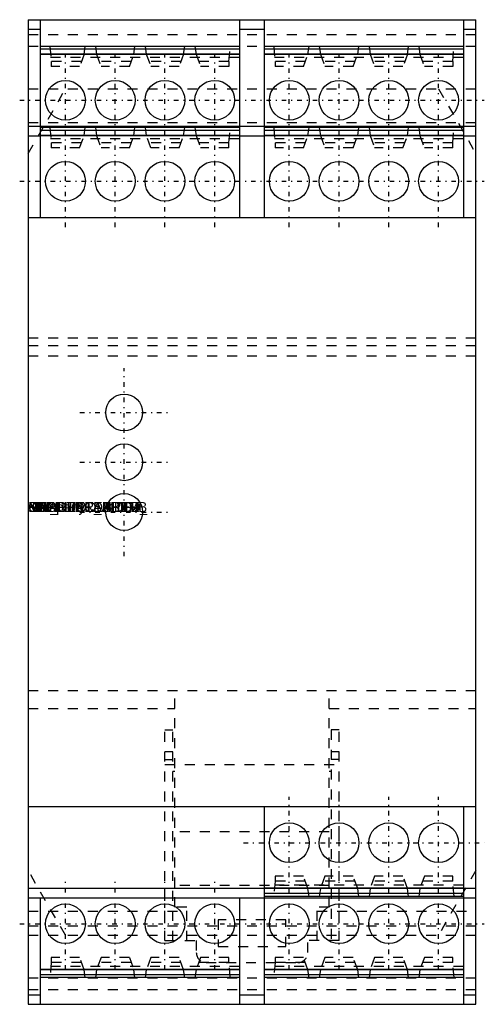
# Model space of a CAD drawing. Extents: x -0.9 to 45.9, y -49.5 to 49.5.
import ezdxf

# ---------------------------------------------------------------- set-up
doc = ezdxf.new("R2010")
doc.units = 0
for name, pattern in [('CNS_CENTER', [1.5, 0.45, -0.5, 0.05, -0.5]), ('CNS_DASHED', [2, 1, -1]), ('CNS_SOLID', [0])]:
    doc.linetypes.add(name, pattern=pattern)
for name, color, linetype in [('ATTRIB', 7, 'CONTINUOUS'), ('CENTER', 7, 'CNS_CENTER'), ('HIDDEN', 7, 'CNS_DASHED'), ('VIS', 7, 'CNS_SOLID')]:
    doc.layers.add(name, color=color, linetype=linetype)

msp = doc.modelspace()

# ---------------------------------------------------------------- linework, layer by layer
at = {"layer": 'CENTER'}
for p, q in [((3.75, 28.65), (3.75, 46)), ((8.75, 28.65), (8.75, 46)), ((13.75, 28.65), (13.75, 46)), ((18.75, 28.65), (18.75, 46)), ((26.25, 28.65), (26.25, 46)), ((31.25, 28.65), (31.25, 46)), ((36.25, 28.65), (36.25, 46)), ((41.25, 28.65), (41.25, 46)), ((-0.85, 41.4), (45.85, 41.4)), ((-0.85, 33.25), (45.85, 33.25)), ((9.65, -4.45), (9.65, 14.45)), ((5.2, 10), (14.1, 10)), ((5.2, 5), (14.1, 5)), ((5.2, 0), (14.1, 0)), ((26.25, -46), (26.25, -28.65)), ((31.25, -46), (31.25, -28.65)), ((36.25, -46), (36.25, -28.65)), ((41.25, -46), (41.25, -28.65)), ((21.65, -33.25), (45.85, -33.25)), ((3.75, -46), (3.75, -36.8)), ((8.75, -46), (8.75, -36.8)), ((13.75, -46), (13.75, -36.8)), ((18.75, -46), (18.75, -36.8)), ((-0.85, -41.4), (45.85, -41.4))]:
    msp.add_line(p, q, dxfattribs=at)
at = {"layer": 'HIDDEN'}
for p, q in [((0, 48), (45, 48)), ((0, 46.85), (45, 46.85)), ((5.737, 46.82), (2.191, 46.82)), ((2.191, 46.82), (2.325, 45.29)), ((5.625, 46.02), (5.737, 46.82)), ((10.737, 46.82), (6.763, 46.82)), ((6.763, 46.82), (6.875, 46.02)), ((10.625, 46.02), (10.737, 46.82)), ((15.737, 46.82), (11.763, 46.82)), ((11.763, 46.82), (11.875, 46.02)), ((15.625, 46.02), (15.737, 46.82)), ((20.309, 46.82), (16.763, 46.82)), ((16.763, 46.82), (16.875, 46.02)), ((20.175, 45.29), (20.309, 46.82)), ((28.237, 46.82), (24.691, 46.82)), ((24.691, 46.82), (24.825, 45.29)), ((28.125, 46.02), (28.237, 46.82)), ((33.237, 46.82), (29.263, 46.82)), ((29.263, 46.82), (29.375, 46.02)), ((33.125, 46.02), (33.237, 46.82)), ((38.237, 46.82), (34.263, 46.82)), ((34.263, 46.82), (34.375, 46.02)), ((38.125, 46.02), (38.237, 46.82)), ((42.809, 46.82), (39.263, 46.82)), ((39.263, 46.82), (39.375, 46.02)), ((42.675, 45.29), (42.809, 46.82)), ((21.25, 45.699), (1.25, 45.699)), ((5.696, 46.526), (2.217, 46.526)), ((5.625, 46.02), (5.175, 44.78)), ((10.696, 46.526), (6.804, 46.526)), ((6.875, 46.02), (7.325, 44.78)), ((10.175, 44.78), (10.625, 46.02)), ((15.696, 46.526), (11.804, 46.526)), ((11.875, 46.02), (12.325, 44.78)), ((15.625, 46.02), (15.175, 44.78)), ((20.283, 46.526), (16.804, 46.526)), ((16.875, 46.02), (17.325, 44.78)), ((43.75, 45.699), (23.75, 45.699)), ((28.196, 46.526), (24.717, 46.526)), ((27.675, 44.78), (28.125, 46.02)), ((33.196, 46.526), (29.304, 46.526)), ((29.375, 46.02), (29.825, 44.78)), ((32.675, 44.78), (33.125, 46.02)), ((38.196, 46.526), (34.304, 46.526)), ((34.375, 46.02), (34.825, 44.78)), ((38.125, 46.02), (37.675, 44.78)), ((42.783, 46.526), (39.304, 46.526)), ((39.375, 46.02), (39.825, 44.78)), ((5.36, 45.29), (2.325, 45.29)), ((2.325, 45.29), (2.325, 44.78)), ((5.175, 44.78), (2.325, 44.78)), ((10.36, 45.29), (7.14, 45.29)), ((10.175, 44.78), (7.325, 44.78)), ((15.36, 45.29), (12.14, 45.29)), ((15.175, 44.78), (12.325, 44.78)), ((20.175, 45.29), (17.14, 45.29)), ((20.175, 44.78), (17.325, 44.78)), ((20.175, 45.29), (20.175, 44.78)), ((27.86, 45.29), (24.825, 45.29)), ((24.825, 45.29), (24.825, 44.78)), ((27.675, 44.78), (24.825, 44.78)), ((32.86, 45.29), (29.64, 45.29)), ((32.675, 44.78), (29.825, 44.78)), ((37.86, 45.29), (34.64, 45.29)), ((37.675, 44.78), (34.825, 44.78)), ((42.675, 45.29), (39.64, 45.29)), ((42.675, 44.78), (39.825, 44.78)), ((42.675, 45.29), (42.675, 44.78)), ((0, 42.55), (45, 42.55)), ((0, 36.05), (3.753, 42.55)), ((41.247, 42.55), (45, 36.05)), ((0, 39.153), (45, 39.153)), ((5.737, 38.65), (2.191, 38.65)), ((2.191, 38.65), (2.325, 37.12)), ((5.625, 37.85), (5.737, 38.65)), ((10.737, 38.65), (6.763, 38.65)), ((6.763, 38.65), (6.875, 37.85)), ((10.625, 37.85), (10.737, 38.65)), ((15.737, 38.65), (11.763, 38.65)), ((11.763, 38.65), (11.875, 37.85)), ((15.625, 37.85), (15.737, 38.65)), ((20.309, 38.65), (16.763, 38.65)), ((16.763, 38.65), (16.875, 37.85)), ((20.175, 37.12), (20.309, 38.65)), ((28.237, 38.65), (24.691, 38.65)), ((24.691, 38.65), (24.825, 37.12)), ((28.125, 37.85), (28.237, 38.65)), ((33.237, 38.65), (29.263, 38.65)), ((29.263, 38.65), (29.375, 37.85)), ((33.125, 37.85), (33.237, 38.65)), ((38.237, 38.65), (34.263, 38.65)), ((34.263, 38.65), (34.375, 37.85)), ((38.125, 37.85), (38.237, 38.65)), ((42.809, 38.65), (39.263, 38.65)), ((39.263, 38.65), (39.375, 37.85)), ((42.675, 37.12), (42.809, 38.65)), ((5.696, 38.356), (2.217, 38.356)), ((5.175, 36.61), (5.625, 37.85)), ((10.696, 38.356), (6.804, 38.356)), ((6.875, 37.85), (7.325, 36.61)), ((10.175, 36.61), (10.625, 37.85)), ((15.696, 38.356), (11.804, 38.356)), ((12.325, 36.61), (11.875, 37.85)), ((15.175, 36.61), (15.625, 37.85)), ((20.283, 38.356), (16.804, 38.356)), ((16.875, 37.85), (17.325, 36.61)), ((28.196, 38.356), (24.717, 38.356)), ((27.675, 36.61), (28.125, 37.85)), ((33.196, 38.356), (29.304, 38.356)), ((29.375, 37.85), (29.825, 36.61)), ((32.675, 36.61), (33.125, 37.85)), ((38.196, 38.356), (34.304, 38.356)), ((34.375, 37.85), (34.825, 36.61)), ((37.675, 36.61), (38.125, 37.85)), ((42.783, 38.356), (39.304, 38.356)), ((39.375, 37.85), (39.825, 36.61)), ((21.25, 37.529), (1.25, 37.529)), ((5.36, 37.12), (2.325, 37.12)), ((2.325, 37.12), (2.325, 36.61)), ((10.36, 37.12), (7.14, 37.12)), ((15.36, 37.12), (12.14, 37.12)), ((20.175, 37.12), (17.14, 37.12)), ((20.175, 36.61), (20.175, 37.12)), ((43.75, 37.529), (23.75, 37.529)), ((27.86, 37.12), (24.825, 37.12)), ((24.825, 37.12), (24.825, 36.61)), ((32.86, 37.12), (29.64, 37.12)), ((37.86, 37.12), (34.64, 37.12)), ((42.675, 37.12), (39.64, 37.12)), ((42.675, 36.61), (42.675, 37.12)), ((5.175, 36.61), (2.325, 36.61)), ((10.175, 36.61), (7.325, 36.61)), ((15.175, 36.61), (12.325, 36.61)), ((20.175, 36.61), (17.325, 36.61)), ((27.675, 36.61), (24.825, 36.61)), ((32.675, 36.61), (29.825, 36.61)), ((37.675, 36.61), (34.825, 36.61)), ((42.675, 36.61), (39.825, 36.61)), ((0, 17.5), (45, 17.5)), ((0, 16.741), (45, 16.741)), ((0, 15.7), (45, 15.7)), ((0, -17.95), (45, -17.95)), ((14.75, -39.741), (14.75, -17.95)), ((30.25, -39.741), (30.25, -17.95)), ((0, -19.75), (14.75, -19.75)), ((30.25, -19.75), (45, -19.75)), ((13.75, -21.9), (14.55, -21.9)), ((13.75, -43.1), (13.75, -21.9)), ((14.55, -43.1), (14.55, -21.9)), ((31.25, -21.9), (30.45, -21.9)), ((30.45, -21.9), (30.45, -43.1)), ((31.25, -43.1), (31.25, -21.9)), ((14.55, -24.1), (13.75, -24.1)), ((31.25, -24.1), (30.45, -24.1)), ((13.75, -24.9), (14.55, -24.9)), ((13.75, -25.4), (31.25, -25.4)), ((31.25, -24.9), (30.45, -24.9)), ((14.75, -26.1), (14.55, -26.1)), ((30.45, -26.1), (30.25, -26.1)), ((30.25, -32.15), (14.75, -32.15)), ((3.753, -42.55), (0, -36.05)), ((27.675, -36.61), (24.825, -36.61)), ((24.825, -36.61), (24.825, -37.12)), ((28.125, -37.85), (27.675, -36.61)), ((29.825, -36.61), (29.375, -37.85)), ((32.675, -36.61), (29.825, -36.61)), ((33.125, -37.85), (32.675, -36.61)), ((34.825, -36.61), (34.375, -37.85)), ((37.675, -36.61), (34.825, -36.61)), ((38.125, -37.85), (37.675, -36.61)), ((39.825, -36.61), (39.375, -37.85)), ((42.675, -36.61), (39.825, -36.61)), ((45, -36.05), (41.247, -42.55)), ((42.675, -37.12), (42.675, -36.61)), ((30.25, -37.55), (14.75, -37.55)), ((43.75, -37.529), (23.75, -37.529)), ((24.825, -37.12), (24.691, -38.65)), ((27.86, -37.12), (24.825, -37.12)), ((32.86, -37.12), (29.64, -37.12)), ((37.86, -37.12), (34.64, -37.12)), ((42.675, -37.12), (39.64, -37.12)), ((42.809, -38.65), (42.675, -37.12)), ((28.196, -38.356), (24.717, -38.356)), ((28.237, -38.65), (28.125, -37.85)), ((29.375, -37.85), (29.263, -38.65)), ((33.196, -38.356), (29.304, -38.356)), ((33.237, -38.65), (33.125, -37.85)), ((34.375, -37.85), (34.263, -38.65)), ((38.196, -38.356), (34.304, -38.356)), ((38.237, -38.65), (38.125, -37.85)), ((39.375, -37.85), (39.263, -38.65)), ((42.783, -38.356), (39.304, -38.356)), ((0, -38.8), (23.75, -38.8)), ((28.237, -38.65), (24.691, -38.65)), ((33.237, -38.65), (29.263, -38.65)), ((38.237, -38.65), (34.263, -38.65)), ((42.809, -38.65), (39.263, -38.65)), ((0, -40.122), (15.95, -40.122)), ((15.95, -39.741), (14.75, -39.741)), ((15.95, -43.1), (15.95, -39.741)), ((30.25, -39.741), (29.05, -39.741)), ((29.05, -43.1), (29.05, -39.741)), ((29.05, -40.122), (45, -40.122)), ((19.1, -41), (19.1, -43.7)), ((25.9, -41), (19.1, -41)), ((25.9, -43.7), (25.9, -41)), ((0, -41.598), (45, -41.598)), ((0, -42.55), (45, -42.55)), ((13.75, -43.1), (16.9, -43.1)), ((16.9, -43.1), (16.9, -44.3)), ((28.1, -44.3), (28.1, -43.1)), ((31.25, -43.1), (28.1, -43.1)), ((19.1, -43.7), (25.9, -43.7)), ((2.325, -45.29), (2.191, -46.82)), ((5.175, -44.78), (2.325, -44.78)), ((2.325, -44.78), (2.325, -45.29)), ((5.36, -45.29), (2.325, -45.29)), ((5.625, -46.02), (5.175, -44.78)), ((7.325, -44.78), (6.875, -46.02)), ((10.36, -45.29), (7.14, -45.29)), ((10.175, -44.78), (7.325, -44.78)), ((10.175, -44.78), (10.625, -46.02)), ((12.325, -44.78), (11.875, -46.02)), ((15.36, -45.29), (12.14, -45.29)), ((15.175, -44.78), (12.325, -44.78)), ((15.625, -46.02), (15.175, -44.78)), ((17.325, -44.78), (16.875, -46.02)), ((20.175, -45.29), (17.14, -45.29)), ((20.175, -44.78), (17.325, -44.78)), ((17.9, -45.3), (27.1, -45.3)), ((20.175, -45.29), (20.175, -44.78)), ((20.309, -46.82), (20.175, -45.29)), ((24.825, -45.29), (24.691, -46.82)), ((27.675, -44.78), (24.825, -44.78)), ((24.825, -44.78), (24.825, -45.29)), ((27.86, -45.29), (24.825, -45.29)), ((28.125, -46.02), (27.675, -44.78)), ((29.825, -44.78), (29.375, -46.02)), ((32.86, -45.29), (29.64, -45.29)), ((32.675, -44.78), (29.825, -44.78)), ((33.125, -46.02), (32.675, -44.78)), ((34.825, -44.78), (34.375, -46.02)), ((37.86, -45.29), (34.64, -45.29)), ((37.675, -44.78), (34.825, -44.78)), ((38.125, -46.02), (37.675, -44.78)), ((39.825, -44.78), (39.375, -46.02)), ((42.675, -45.29), (39.64, -45.29)), ((42.675, -44.78), (39.825, -44.78)), ((42.675, -45.29), (42.675, -44.78)), ((42.809, -46.82), (42.675, -45.29)), ((21.25, -45.699), (1.25, -45.699)), ((5.696, -46.526), (2.217, -46.526)), ((5.737, -46.82), (5.625, -46.02)), ((6.875, -46.02), (6.763, -46.82)), ((10.696, -46.526), (6.804, -46.526)), ((10.737, -46.82), (10.625, -46.02)), ((11.875, -46.02), (11.763, -46.82)), ((15.696, -46.526), (11.804, -46.526)), ((15.737, -46.82), (15.625, -46.02)), ((16.875, -46.02), (16.763, -46.82)), ((20.283, -46.526), (16.804, -46.526)), ((43.75, -45.699), (23.75, -45.699)), ((28.196, -46.526), (24.717, -46.526)), ((28.237, -46.82), (28.125, -46.02)), ((29.375, -46.02), (29.263, -46.82)), ((33.196, -46.526), (29.304, -46.526)), ((33.237, -46.82), (33.125, -46.02)), ((34.375, -46.02), (34.263, -46.82)), ((38.196, -46.526), (34.304, -46.526)), ((38.237, -46.82), (38.125, -46.02)), ((39.375, -46.02), (39.263, -46.82)), ((42.783, -46.526), (39.304, -46.526)), ((0, -46.85), (45, -46.85)), ((5.737, -46.82), (2.191, -46.82)), ((10.737, -46.82), (6.763, -46.82)), ((15.737, -46.82), (11.763, -46.82)), ((20.309, -46.82), (16.763, -46.82)), ((28.237, -46.82), (24.691, -46.82)), ((33.237, -46.82), (29.263, -46.82)), ((38.237, -46.82), (34.263, -46.82)), ((42.809, -46.82), (39.263, -46.82)), ((0, -48), (45, -48))]:
    msp.add_line(p, q, dxfattribs=at)
for centre, start, end in [((17.9, -44.3), 180, 270), ((27.1, -44.3), 270, 360)]:
    msp.add_arc(centre, 1, start, end, dxfattribs=at)
at = {"layer": 'VIS'}
for p, q in [((0, 49.5), (0, -49.5)), ((0, 49.5), (45, 49.5)), ((1.25, 29.6), (1.25, 49.5)), ((21.25, 49.5), (21.25, 29.6)), ((23.75, 29.6), (23.75, 49.5)), ((43.75, 49.5), (43.75, 29.6)), ((45, -49.5), (45, 49.5)), ((0, 48.537), (1.25, 48.537)), ((21.25, 48.537), (23.75, 48.537)), ((43.75, 48.537), (45, 48.537)), ((21.25, 46.82), (1.25, 46.82)), ((43.75, 46.82), (23.75, 46.82)), ((21.25, 46.52), (1.25, 46.52)), ((21.25, 46.04), (1.25, 46.04)), ((21.25, 46.007), (1.25, 46.007)), ((43.75, 46.52), (23.75, 46.52)), ((43.75, 46.04), (23.75, 46.04)), ((43.75, 46.007), (23.75, 46.007)), ((0, 38.8), (45, 38.8)), ((21.25, 38.65), (1.25, 38.65)), ((43.75, 38.65), (23.75, 38.65)), ((0, 37.838), (1.25, 37.838)), ((21.25, 38.35), (1.25, 38.35)), ((21.25, 37.87), (1.25, 37.87)), ((21.25, 37.837), (1.25, 37.837)), ((21.25, 37.838), (23.75, 37.838)), ((43.75, 38.35), (23.75, 38.35)), ((43.75, 37.87), (23.75, 37.87)), ((43.75, 37.837), (23.75, 37.837)), ((43.75, 37.838), (45, 37.838)), ((0, 29.6), (45, 29.6)), ((0, -29.6), (45, -29.6)), ((23.75, -49.5), (23.75, -29.6)), ((43.75, -29.6), (43.75, -49.5)), ((0, -37.838), (23.75, -37.838)), ((43.75, -37.837), (23.75, -37.837)), ((43.75, -37.87), (23.75, -37.87)), ((43.75, -38.35), (23.75, -38.35)), ((43.75, -37.838), (45, -37.838)), ((0, -38.8), (45, -38.8)), ((1.25, -49.5), (1.25, -38.8)), ((21.25, -38.8), (21.25, -49.5)), ((43.75, -38.65), (23.75, -38.65)), ((21.25, -46.007), (1.25, -46.007)), ((21.25, -46.04), (1.25, -46.04)), ((21.25, -46.52), (1.25, -46.52)), ((43.75, -46.007), (23.75, -46.007)), ((43.75, -46.04), (23.75, -46.04)), ((43.75, -46.52), (23.75, -46.52)), ((21.25, -46.82), (1.25, -46.82)), ((43.75, -46.82), (23.75, -46.82)), ((0, -48.537), (1.25, -48.537)), ((0, -49.5), (45, -49.5)), ((21.25, -48.537), (23.75, -48.537)), ((43.75, -48.537), (45, -48.537))]:
    msp.add_line(p, q, dxfattribs=at)
for centre, radius in [((3.75, 41.4), 2), ((8.75, 41.4), 2), ((13.75, 41.4), 2), ((18.75, 41.4), 2), ((26.25, 41.4), 2), ((31.25, 41.4), 2), ((36.25, 41.4), 2), ((41.25, 41.4), 2), ((3.75, 33.25), 2), ((8.75, 33.25), 2), ((13.75, 33.25), 2), ((18.75, 33.25), 2), ((26.25, 33.25), 2), ((31.25, 33.25), 2), ((36.25, 33.25), 2), ((41.25, 33.25), 2), ((9.65, 10), 1.85), ((9.65, 5), 1.85), ((9.65, 0), 1.85), ((26.25, -33.25), 2), ((31.25, -33.25), 2), ((36.25, -33.25), 2), ((41.25, -33.25), 2), ((3.75, -41.4), 2), ((8.75, -41.4), 2), ((13.75, -41.4), 2), ((18.75, -41.4), 2), ((26.25, -41.4), 2), ((31.25, -41.4), 2), ((36.25, -41.4), 2), ((41.25, -41.4), 2)]:
    msp.add_circle(centre, radius, dxfattribs=at)

# ---------------------------------------------------------------- texts
at = {"layer": 'ATTRIB', "flags": 9}
for tag, s in [('SUPPLIER_AID', '118704'), ('SHORTDESCRIPT', 'Sicherheitsrelais NOT-AUS 24V-230V AC/DC'), ('Company', 'Moeller'), ('MANUFACTURER_', 'ESR5-NO-31-24V-230VAC-DC'), ('PRODUKTABBILD', '184_product8210_var_produktabbild.jpg'), ('INV_PRODUKTDA', 'http://datasheet.moeller.net/datasheet.php?model=118704&locale=de_DE'), ('PRODUKTDATENB', 'Produktdatenblatt'), ('NB', '118704'), ('NN', 'EMERGENCY OFF + protection door monitoring'), ('NT', ''), ('LINA', '118704'), ('KT', 'DUMMY')]:
    msp.add_attdef(tag, (0, 0), s, height=1, dxfattribs=at)

doc.saveas('drawing.dxf')
